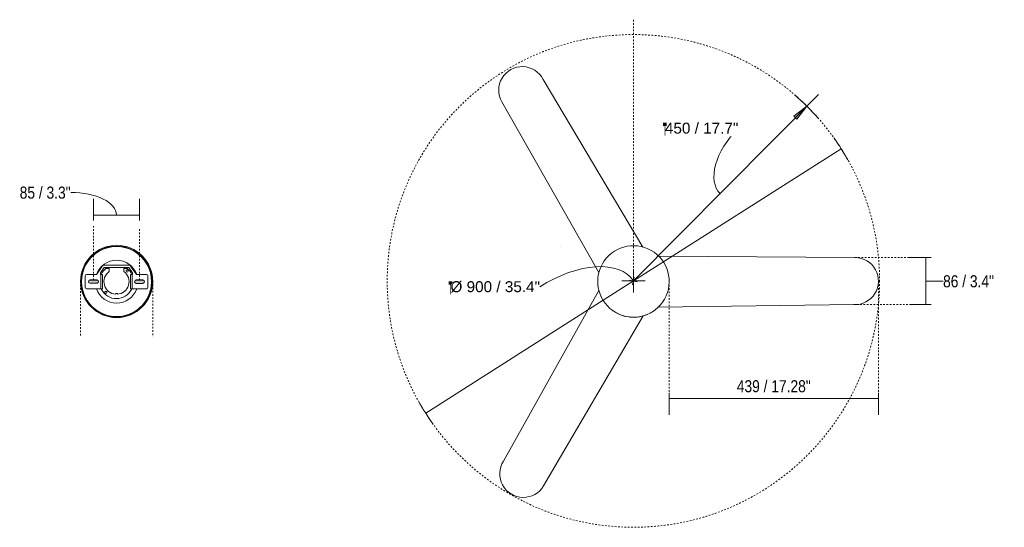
# Model space of a CAD drawing. Header units: millimetres. Extents: x 5811 to 10850, y -1208 to 7072.
# Tile 3 of 3: x 9050 to 10850, y 6145 to 7072. Entities that reach past the tile are written whole.
import ezdxf

# ---------------------------------------------------------------- set-up
doc = ezdxf.new("R2010")
doc.units = ezdxf.units.MM
doc.linetypes.add('Dash', pattern=[6, 3, -3])
doc.linetypes.add('Punto', pattern=[4.7625, 0, -4.7625])
for name, color, linetype, lineweight in [('Aparatos eléctricos', 7, 'Continuous', 9), ('Cotas', 7, 'Continuous', 9), ('Cotas-10', 7, 'Continuous', 9), ('Elementos de detalle', 7, 'Continuous', 9), ('Lighthing Fixture Detail Wide Black', 7, 'Continuous', 20)]:
    doc.layers.add(name, color=color, linetype=linetype, lineweight=lineweight)
doc.layers.add('Lighthing Fixture Dim Grey Dash', color=7, linetype='Dash', lineweight=9, true_color=0xd2d2d2)
doc.layers.add('Ligthing Fixture ADD', color=7, linetype='Punto', lineweight=9, true_color=0xffffff)
doc.styles.add('Arial', font='arial.ttf', dxfattribs={"height": 20})
doc.styles.add('Arial Narrow', font='ARIALN.TTF', dxfattribs={"height": 22})
doc.dimstyles.new('Diameter_-_3mm_Arial', dxfattribs={"dimscale": 304.8, "dimtxt": 20.405188, "dimasz": 0, "dimexe": 0.07874, "dimexo": 0, "dimgap": 0.049213, "dimtad": 3, "dimjust": 3, "dimtih": 1, "dimtoh": 1, "dimdec": 0, "dimzin": 0, "dimdsep": 46, "dimtxsty": 'Arial', "dimblk1": 'NONE', "dimblk2": 'NONE', "dimsah": 1, "dimcen": 0.09, "dimadec": 0, "dimazin": 0, "dimtfac": 1, "dimtdec": 4, "dimtix": 1, "dimtmove": 0, "dimatfit": 2, "dimfxl": 1, "dimtvp": 1, "dimtolj": 1, "dimtzin": 0, "dimarcsym": 2})
doc.dimstyles.new('FARO_-_2_2mm_Arial_Narrow_mm_Inch_Horiz', dxfattribs={"dimscale": 304.8, "dimtxt": 22.515481, "dimasz": 0, "dimexe": 0.098425, "dimexo": 0.0625, "dimgap": 0.016404, "dimtad": 3, "dimtih": 1, "dimtoh": 1, "dimdec": 0, "dimzin": 0, "dimdsep": 46, "dimtxsty": 'Arial Narrow', "dimblk1": 'NONE', "dimblk2": 'NONE', "dimsah": 1, "dimcen": 0.09, "dimadec": 0, "dimazin": 0, "dimtfac": 1, "dimtdec": 4, "dimtix": 1, "dimtmove": 0, "dimatfit": 3, "dimfxl": 0.032808, "dimfxlon": 1, "dimtvp": 1, "dimtolj": 1, "dimtzin": 0, "dimarcsym": 2})
doc.dimstyles.new('FARO_-_2_2mm_Arial_Narrow_mm_Inch_Horiz_1', dxfattribs={"dimscale": 304.8, "dimtxt": 22.515481, "dimasz": 0, "dimexe": 0.098425, "dimexo": 0.0625, "dimgap": 0.016404, "dimtad": 3, "dimtih": 1, "dimtoh": 1, "dimdec": 0, "dimzin": 0, "dimdsep": 46, "dimtxsty": 'Arial Narrow', "dimblk1": 'NONE', "dimblk2": 'NONE', "dimsah": 1, "dimcen": 0.09, "dimadec": 0, "dimazin": 0, "dimtfac": 1, "dimtdec": 4, "dimtix": 1, "dimtmove": 1, "dimatfit": 3, "dimfxl": 0.032808, "dimfxlon": 1, "dimtvp": 1, "dimtolj": 1, "dimtzin": 0, "dimarcsym": 2})
doc.dimstyles.new('FARO_-_2_2mm_Arial_Narrow_mm_Inch_Right_1', dxfattribs={"dimscale": 304.8, "dimtxt": 22.515481, "dimasz": 0, "dimexe": 0.098425, "dimexo": 0.0625, "dimgap": 0.016404, "dimtad": 1, "dimdec": 0, "dimzin": 0, "dimdsep": 46, "dimtxsty": 'Arial Narrow', "dimblk1": 'NONE', "dimblk2": 'NONE', "dimsah": 1, "dimcen": 0.09, "dimadec": 0, "dimazin": 0, "dimtfac": 1, "dimtdec": 4, "dimtix": 1, "dimtmove": 1, "dimatfit": 3, "dimfxl": 0.032808, "dimfxlon": 1, "dimtvp": 1, "dimtolj": 1, "dimtzin": 0, "dimarcsym": 2})
doc.dimstyles.new('Radial_-_3mm_Arial', dxfattribs={"dimscale": 304.8, "dimtxt": 20.405188, "dimasz": 0.098425, "dimexe": 0.098425, "dimexo": 0, "dimgap": 0.057415, "dimtad": 3, "dimjust": 3, "dimtih": 1, "dimtoh": 1, "dimdec": 0, "dimzin": 0, "dimdsep": 46, "dimtxsty": 'Arial', "dimsah": 1, "dimcen": 0.09, "dimdle": 0.098425, "dimadec": 0, "dimazin": 0, "dimtfac": 1, "dimtdec": 4, "dimtix": 1, "dimtmove": 0, "dimatfit": 2, "dimfxl": 1, "dimtvp": 1, "dimtfill": 1, "dimtolj": 1, "dimtzin": 0, "dimarcsym": 2})

# ---------------------------------------------------------------- blocks, each defined once
blk = doc.blocks.new('34270 - 34270 SFERA S White fan with DC motor-696170-Planta_PDF Fixing Holes')
at = {"layer": 'Aparatos eléctricos', "color": 253, "true_color": 0xaaaaaa}
for p, q in [((-34.8, 53.5), (-28.9, 56.9)), ((-25.9, 58.4), (-16.8, 61.7)), ((-16.6, 61.7), (-7.1, 63.5)), ((0, 63.9), (9.7, 63.1)), ((13.1, 62.4), (19.5, 60.7)), ((17.2, 63.3), (17.7, 62.4)), ((22.9, 59.6), (30, 56.3)), ((32, 55.3), (39.8, 50)), ((-51.5, 37.8), (-45.2, 45.2)), ((-45.1, 45.4), (-37.6, 51.6)), ((-13.4, 36.6), (-13.3, 36.6)), ((42.2, 47.8), (47.1, 43.1)), ((45, 46.7), (46.2, 46.7)), ((49.4, 40.4), (53.8, 34.4)), ((-62.6, 17.5), (-62.1, 19)), ((-61.1, 18.6), (-58.2, 26.3)), ((-56.8, 29.1), (-53.2, 35.3)), ((-1.6, 21.5), (-1.6, 22.9)), ((1.4, 21.5), (-1.6, 21.5)), ((1.4, 22.9), (1.4, 21.5)), ((29.9, 25), (29.9, 25)), ((55.1, 32.3), (59.4, 23.6)), ((60.3, 20.9), (62.3, 14)), ((-63, 15.9), (-63.5, 16.9)), ((-62.6, 17.5), (-62.6, 17.5)), ((-57.6, -10.1), (-57.6, 9.9)), ((-57.5, 10.7), (-57.5, 10.7)), ((-54.6, 12.9), (-28.6, 12.9)), ((-40.4, 12.9), (-40.4, 12.9)), ((-25.5, 13), (-28.6, 12.9)), ((-28.6, 12.9), (-28.6, -13.1)), ((-27.6, 13), (-27.6, 14.3)), ((-25.5, -13), (-25.5, 13)), ((-12.7, 3.5), (-12.7, 3.6)), ((28.4, 12.9), (25.4, 13)), ((25.4, 13), (25.4, -13)), ((27.3, 13), (27.4, 13)), ((27.4, 14.3), (27.4, 13)), ((28.4, -13.1), (28.4, 12.9)), ((28.4, 12.9), (54.4, 12.9)), ((41.4, 12.9), (41.4, 12.9)), ((54.4, 12.9), (54.4, 12.9)), ((57.4, 9.9), (57.4, -10.1)), ((63, 10.7), (63.8, 3.4)), ((63.9, 0.8), (63.3, -9.1)), ((-63.7, -17.3), (-63, -16.1)), ((-36.6, -13.1), (-54.6, -13.1)), ((-48.2, -3.1), (-36.2, -3.1)), ((-25.6, -28.8), (-36.6, -13.1)), ((-28.6, -13.1), (-29.6, -13.1)), ((-29.6, -13.1), (-29.6, -16.1)), ((-29.6, -16.1), (-22.6, -26.1)), ((-28.6, -13.1), (-25.5, -13)), ((-27.6, -14.4), (-27.6, -13.1)), ((12.7, -3.6), (12.7, -3.6)), ((22.4, -26.1), (29.4, -16.1)), ((25.4, -13), (28.4, -13.1)), ((36.4, -13.1), (25.5, -28.6)), ((27.4, -13.1), (27.4, -14.4)), ((29.4, -13.1), (28.4, -13.1)), ((29.4, -16.1), (29.4, -13.1)), ((36, -3.1), (48, -3.1)), ((54.4, -13.1), (36.4, -13.1)), ((57.3, -10.9), (57.3, -10.9)), ((62.7, -16.9), (62.6, -17.7)), ((62.6, -17.7), (62.6, -17.7)), ((64.4, -8.6), (64.4, -8.8)), ((23.1, -30.1), (-23.1, -30.1)), ((-22.6, -26.1), (22.4, -26.1)), ((-13.6, -24), (-19.7, -24)), ((-13.6, -18.7), (-13.6, -24)), ((13.4, -24), (13.4, -18.7)), ((19.5, -24), (13.4, -24)), ((47.5, -46.4), (45.5, -46.4)), ((17.7, -62.5), (16.6, -64.4))]:
    blk.add_line(p, q, dxfattribs=at)
at = {"layer": 'Aparatos eléctricos', "color": 253, "true_color": 0xaaaaaa, "flags": 128}
for points in [[(-38.4, 52.3), (-37.5, 53.1), (-35.6, 54.2)], [(-29.7, 57.6), (-27.9, 58.7), (-26.5, 59.2)], [(-19.3, 61.9), (-17.5, 62.5), (-16.8, 62.7)], [(-7.5, 64.4), (-6.6, 64.6), (0, 64.9)], [(9.8, 64.1), (11, 64), (13.2, 63.4)], [(19.7, 61.7), (21.7, 61.2), (23.1, 60.6)], [(30, 57.4), (31.8, 56.6), (32.5, 56.2)], [(-54.1, 35.7), (-53.1, 37.5), (-52.4, 38.3)], [(40.2, 50.9), (41, 50.4), (42.6, 48.8)], [(47.6, 44), (49, 42.7), (50, 41.3)], [(-59.2, 26.6), (-58.7, 27.9), (-57.7, 29.6)], [(54.2, 35.5), (55.5, 33.7), (55.8, 33.1)], [(60.2, 24.3), (60.4, 23.8), (61, 21.9)], [(63.2, 14.7), (63.6, 13.2), (63.8, 11.3)], [(64.7, 4.3), (64.9, 2.2), (64.9, 1.2)]]:
    blk.add_lwpolyline(points, dxfattribs=at)
at = {"layer": 'Aparatos eléctricos', "color": 253, "true_color": 0xaaaaaa}
for centre, major_axis, ratio, start_param, end_param in [((0, -0.1), (-62.6, 17.6), 1, 4.986574, 8.128167), ((0, -0.1), (-61.6, 17.3), 1, 4.986574, 8.128167), ((0, -0.1), (-62.6, 17.6), 1, 1.844981, 4.986574), ((0, -0.1), (-61.6, 17.3), 1, 1.844981, 4.986574), ((0, 0), (-37.6, 10.6), 1, 4.986574, 6.218497), ((0, 0), (-37.6, 10.6), 1, 3.755096, 4.986574), ((-0.1, 0), (-29.8, 8.4), 1, 3.895631, 6.077517), ((-0.1, 0), (-22.1, 6.2), 1, 5.051838, 7.500872), ((-19.6, 19.4), (-1.94, 0.55), 1, 3.415778, 6.55737), ((-19.6, 19.4), (-1.94, 0.55), 1, 0.274185, 3.415778), ((-0.1, 0), (-22.1, 6.2), 1, 2.472276, 4.92131), ((-54.6, 9.9), (-2.89, 0.81), 1, 4.986574, 6.55737), ((0, 0), (-37.6, 10.6), 1, 6.208304, 6.218565), ((-36.2, -0.1), (-2.89, 0.81), 1, 1.844981, 4.070275), ((-36.2, -0.1), (-2.89, 0.81), 1, 4.201176, 4.298129), ((34.1, 12.9), (2, 0), 0.000625, 4.68536, 4.712213), ((36.9, 12.9), (1.5, 0), 0.000625, 2.879617, 3.141417), ((36.9, 12.9), (-1.5, 0), 0.000625, 0, 0.261623), ((36.9, 12.9), (1.5, 0), 0.000625, 2.356019, 2.456521), ((36.9, 12.9), (1.5, 0), 0.000625, 3.826677, 3.926815), ((36.9, 12.9), (-1.5, 0), 0.000625, 3.141593, 3.403216), ((36.9, 12.9), (1.5, 0), 0.000625, 6.02121, 6.283009), ((39.3, 12.9), (2.11, 0), 0.000625, 0.739675, 0.785222), ((39.3, 12.9), (2.11, 0), 0.000625, 0, 0.261623), ((43.4, 12.9), (-2, 0), 0.000625, 0, 0.249988), ((48, -0.1), (-2.89, 0.81), 1, 1.844981, 3.860383), ((54.4, 9.9), (-2.89, 0.81), 1, 3.415778, 4.986574), ((-54.6, -10.1), (-2.89, 0.81), 1, 0.274185, 1.844981), ((-48.2, -0.1), (-2.89, 0.81), 1, 1.583182, 1.844981), ((0, 0), (-37.6, 10.6), 1, 0.615025, 1.844981), ((0.4, 0.4), (-30.5, 8.6), 1, 0.758337, 1.155252), ((0, 0), (-37.6, 10.6), 1, 1.844981, 3.07505), ((19.4, -19.5), (-1.93, 0.54), 1, 3.415778, 6.55737), ((-0.5, 0.3), (-30.3, 8.5), 1, 2.533351, 2.932985), ((36, -0.1), (-2.89, 0.81), 1, 0.726343, 0.797784), ((36, -0.1), (-2.89, 0.81), 1, 0.976388, 1.844981), ((0, 0), (-37.6, 10.6), 1, 3.066712, 3.074983), ((0, 0), (-37.6, 10.6), 1, 3.337606, 3.342789), ((54.4, -10.1), (-2.89, 0.81), 1, 1.844981, 3.415778), ((-23.1, -27.1), (-2.89, 0.81), 1, 0.884911, 1.844981), ((19.4, -19.5), (-1.93, 0.54), 1, 0.274185, 3.415778), ((23, -27.3), (-2.7, 0.76), 1, 1.856664, 2.903861)]:
    blk.add_ellipse(centre, major_axis=major_axis, ratio=ratio, start_param=start_param, end_param=end_param, dxfattribs=at)
blk = doc.blocks.new('34270 - 34270 SFERA S White fan with DC motor-696170-Planta_PDF')
at = {"layer": 'Aparatos eléctricos'}
for p, q in [((-242.8, 362.7), (-242.8, 362.7)), ((17.7, 62.4), (-164.2, 372.8)), ((-164.2, 372.8), (17.7, 62.4)), ((-237.6, 327.8), (-63.1, 16.1)), ((-63.1, 16.1), (-237.6, 327.8)), ((-237.6, 327.8), (-237.6, 327.8)), ((0, 64.9), (0.6, 64.9)), ((402.7, 41.9), (45.1, 46.7)), ((45.1, 46.7), (402.7, 41.9)), ((402.7, 41.9), (402.7, 41.9)), ((-58.7, 27.9), (-58.6, 28.1)), ((-63.2, -16.6), (-240.7, -328.6)), ((-240.7, -328.6), (-63.2, -16.6)), ((446.1, -12.7), (446.1, -12.7)), ((46.2, -46.4), (404.9, -44.1)), ((404.9, -44.1), (46.2, -46.4)), ((-165.1, -369.6), (17.3, -63.3)), ((17.3, -63.3), (-165.1, -369.6)), ((-244.7, -338.2), (-244.7, -338.2)), ((-165.1, -369.6), (-165.1, -369.6))]:
    blk.add_line(p, q, dxfattribs=at)
at = {"layer": 'Aparatos eléctricos', "flags": 128}
for points in [[(-38.2, 52.4), (-37.5, 53.1), (-35.5, 54.2)], [(-29.7, 57.6), (-27.9, 58.7), (-26.1, 59.3)], [(-20.3, 61.5), (-17.5, 62.5), (-16.3, 62.8)], [(-7.9, 64.4), (-6.6, 64.6), (0, 64.9)], [(9.7, 64.1), (11, 64), (13.9, 63.2)], [(19.6, 61.7), (21.7, 61.2), (23.6, 60.4)], [(29.7, 57.6), (31.8, 56.6), (32.4, 56.2)], [(-53.5, 36.8), (-53.1, 37.5), (-52.7, 37.9)], [(40.7, 50.5), (41, 50.4), (41.7, 49.7)], [(48.4, 43.2), (49, 42.7), (49.5, 42)]]:
    blk.add_lwpolyline(points, dxfattribs=at)
at = {"layer": 'Aparatos eléctricos'}
for centre, major_axis, start_param, end_param in [((-201.3, 351), (-41.4, 11.7), 3.945806, 7.126711), ((-201.3, 351), (-41.4, 11.7), 3.945806, 7.126711), ((0, -0.1), (-62.6, 17.6), 4.986574, 5.510173), ((0, -0.1), (-62.6, 17.6), 4.582219, 4.986574), ((0, -0.1), (-62.6, 17.6), 4.458448, 4.462975), ((0, -0.1), (-62.6, 17.6), 5.634895, 5.641072), ((0, -0.1), (-62.6, 17.6), 4.32969, 4.332075), ((404.7, -1.1), (-41.4, 11.7), 1.85141, 5.032316), ((404.7, -1.1), (-41.4, 11.7), 1.85141, 5.032316), ((-203.3, -349.8), (-41.4, 11.7), 6.040201, 9.221106), ((-203.3, -349.8), (-41.4, 11.7), 6.040201, 9.221106)]:
    blk.add_ellipse(centre, major_axis=major_axis, ratio=1, start_param=start_param, end_param=end_param, dxfattribs=at)
blk = doc.blocks.new('DIMBLOCK7-Planta_PDF Fixing Holes')
at = {"layer": 'Cotas-10', "color": 251, "true_color": 0x5b5b5b}
for p, q in [((9184.6, 6715.1), (9184.6, 6745.1)), ((9269.2, 6715.1), (9269.2, 6745.1)), ((9184.6, 6715.1), (9269.2, 6715.1)), ((9184.6, 6715.1), (9184.6, 6705.1)), ((9269.2, 6715.1), (9269.2, 6705.1))]:
    blk.add_line(p, q, dxfattribs=at)
blk.add_ellipse((9143.2, 6715.1), major_axis=(83.7, 0), ratio=0.498264, start_param=0, end_param=1.570796, dxfattribs=at)
at = {"layer": 'Cotas-10', "color": 0, "insert": (9049.9, 6767.3), "char_height": 22, "width": 111.934, "attachment_point": 1, "line_spacing_factor": 0.974696, "style": 'Arial Narrow'}
blk.add_mtext('85 / 3.3"', dxfattribs=at)
blk = doc.blocks.new('_None')
blk = doc.blocks.new('DIMBLOCK8-Planta_PDF')
at = {"layer": 'Cotas-10', "color": 8, "true_color": 0x787878}
for p, q in [((10171.7, 6595), (10551.3, 6836.5)), ((10171.7, 6595), (9792, 6353.4)), ((10164.8, 6596.5), (10178.6, 6593.4)), ((10170.1, 6588.1), (10173.2, 6601.9))]:
    blk.add_line(p, q, dxfattribs=at)
for start, end in [(29.413, 35.5245), (209.413, 215.5245)]:
    blk.add_arc((10171.7, 6595), 450, start, end, dxfattribs=at)
blk.add_ellipse((10045, 6514.4), major_axis=(126.6, 80.6), ratio=0.552027, start_param=0, end_param=1.570796, dxfattribs=at)
at = {"layer": 'Cotas-10', "color": 0, "insert": (9837.3, 6594.5), "char_height": 20, "width": 195.89, "attachment_point": 1, "line_spacing_factor": 0.941778, "style": 'Arial'}
blk.add_mtext('\u202cØ 900 / 35.4"', dxfattribs=at)
blk = doc.blocks.new('DIMBLOCK9-Planta_PDF')
at = {"layer": 'Cotas-10'}
blk.add_hatch(color=256, dxfattribs=at).paths.add_polyline_path([(10488.8, 6914.2), (10464.8, 6895.7), (10470.5, 6890.2)])
for p, q in [((10171.7, 6595), (10509.9, 6935.5)), ((10488.8, 6914.2), (10464.8, 6895.7)), ((10470.5, 6890.2), (10488.8, 6914.2)), ((10464.8, 6895.7), (10470.5, 6890.2)), ((10171.6, 6616.2), (10171.7, 6573.7)), ((10192.9, 6595), (10150.5, 6594.9))]:
    blk.add_line(p, q, dxfattribs=at)
blk.add_arc((10171.7, 6595), 450, 41.3738, 49.0132, dxfattribs=at)
blk.add_ellipse((10406.1, 6831), major_axis=(75.9, 76.4), ratio=0.564078, start_param=1.570796, end_param=3.141593, dxfattribs=at)
at = {"layer": 'Cotas-10', "color": 0, "insert": (10229.3, 6884.1), "char_height": 20, "width": 160.479, "attachment_point": 1, "line_spacing_factor": 0.941778, "style": 'Arial', "bg_fill": 3, "box_fill_scale": 1.25, "bg_fill_color": 256, "bg_fill_true_color": 13158600, "bg_fill_transparency": 0}
blk.add_mtext('\u202c450 / 17.7"', dxfattribs=at)
blk = doc.blocks.new('DIMBLOCK10-Planta_PDF')
at = {"layer": 'Cotas-10', "color": 251, "true_color": 0x5b5b5b}
for p, q in [((10237, 6380.3), (10237, 6390.3)), ((10619.5, 6380.3), (10619.5, 6390.3)), ((10237, 6380.3), (10619.5, 6380.3)), ((10237, 6380.3), (10237, 6350.3)), ((10619.5, 6380.3), (10619.5, 6350.3))]:
    blk.add_line(p, q, dxfattribs=at)
at = {"layer": 'Cotas-10', "color": 0, "insert": (10360.7, 6413.7), "char_height": 22, "width": 162.111, "attachment_point": 1, "line_spacing_factor": 0.974696, "style": 'Arial Narrow'}
blk.add_mtext('439 / 17.28"', dxfattribs=at)
blk = doc.blocks.new('DIMBLOCK11-Planta_PDF')
at = {"layer": 'Cotas-10', "color": 251, "true_color": 0x5b5b5b}
for p, q in [((10706.1, 6637.7), (10676.1, 6637.7)), ((10706.1, 6551.7), (10706.1, 6637.7)), ((10706.1, 6637.7), (10716.1, 6637.7)), ((10737.7, 6594.7), (10706.1, 6594.7)), ((10737.7, 6594.7), (10737.7, 6594.7)), ((10706.1, 6551.7), (10676.1, 6551.7)), ((10706.1, 6551.7), (10716.1, 6551.7))]:
    blk.add_line(p, q, dxfattribs=at)
at = {"layer": 'Cotas-10', "color": 0, "insert": (10737.7, 6605.3), "char_height": 22, "width": 111.934, "attachment_point": 1, "line_spacing_factor": 0.974696, "style": 'Arial Narrow'}
blk.add_mtext('86 / 3.4"', dxfattribs=at)

msp = doc.modelspace()

# ---------------------------------------------------------------- hatches: boundary and pattern name
at = {"layer": 'Elementos de detalle', "true_color": 0xc0c0c0}
h = msp.add_hatch(color=9, dxfattribs=at)
h.paths.add_polyline_path([(9275, 6590.5), (9276.1, 6590.7), (9276.4, 6590.8), (9277, 6591.2), (9277.4, 6591.8), (9277.8, 6592.4), (9277.9, 6593.1), (9277.9, 6593.9), (9277.8, 6594.5), (9277.4, 6595.2), (9277, 6595.7), (9276.4, 6596.1), (9275.7, 6596.4), (9274.6, 6596.5), (9262.2, 6596.4), (9261.5, 6596.1), (9260.8, 6595.6), (9260.4, 6595), (9260, 6593.9), (9260, 6593.5), (9260.1, 6592.7), (9260.4, 6592), (9261.1, 6591.2), (9261.5, 6590.9), (9262.2, 6590.6), (9263, 6590.5), (9274.6, 6590.5)])
h.paths.add_polyline_path([(9190.7, 6590.6), (9191.4, 6590.7), (9192.1, 6590.9), (9192.7, 6591.3), (9193.2, 6591.9), (9193.5, 6592.5), (9193.7, 6593.2), (9193.7, 6593.9), (9193.4, 6594.8), (9193.2, 6595.3), (9192.7, 6595.8), (9192.1, 6596.2), (9191.4, 6596.5), (9190.7, 6596.6), (9177.9, 6596.5), (9177.2, 6596.2), (9176.5, 6595.6), (9176.1, 6595.1), (9175.8, 6594.4), (9175.7, 6593.6), (9175.8, 6592.8), (9176.1, 6592.1), (9176.6, 6591.5), (9177.2, 6591), (9177.9, 6590.7), (9178.7, 6590.6), (9186.7, 6590.6)])

# ---------------------------------------------------------------- linework, layer by layer
at = {"layer": 'Lighthing Fixture Detail Wide Black'}
for p, q in [((9190.7, 6596.6), (9178.7, 6596.6)), ((9178.7, 6590.6), (9190.7, 6590.6)), ((9275, 6596.5), (9263, 6596.5)), ((9263, 6590.5), (9275, 6590.5))]:
    msp.add_line(p, q, dxfattribs=at)
for centre, radius, start, end in [((9227.2, 6594.1), 66, 0, 180), ((10171.8, 6594), 65.3, 330.5315, 150.5315), ((10171.8, 6594), 65.3, 150.5315, 330.5315), ((9227.2, 6594.1), 66, 180, 0), ((9178.7, 6593.6), 3, 90, 269.8486), ((9190.7, 6593.6), 3, 269.8486, 90), ((9263, 6593.5), 3, 90, 270), ((9275, 6593.5), 3, 269.8486, 90)]:
    msp.add_arc(centre, radius, start, end, dxfattribs=at)
at = {"layer": 'Lighthing Fixture Dim Grey Dash'}
for p, q in [((10172, 6595), (10172, 7072.2)), ((9184.6, 6596.6), (9184.6, 6694.9)), ((9269.2, 6596.5), (9269.2, 6692.1)), ((10576.8, 6637.7), (10706.8, 6637.7)), ((9161.2, 6594.3), (9161.2, 6492.8)), ((9293.2, 6595), (9293.2, 6492.8)), ((10237, 6593.6), (10237, 6383.6)), ((10619.5, 6593.6), (10619.5, 6383.6)), ((10574.5, 6551.7), (10709.5, 6551.7))]:
    msp.add_line(p, q, dxfattribs=at)
msp.add_circle((10171.7, 6595), 450, dxfattribs=at)
at = {"layer": 'Ligthing Fixture ADD'}
for p, q in [((10294.2, 6676.6), (10296.2, 6680.1)), ((10037.9, 6658.6), (10033.9, 6658.6))]:
    msp.add_line(p, q, dxfattribs=at)

# ---------------------------------------------------------------- block references
at = {"layer": 'Aparatos eléctricos', "extrusion": (0, 0, -1), "rotation": 180}
msp.add_blockref('34270 - 34270 SFERA S White fan with DC motor-696170-Planta_PDF', (-10171.8, 6593.6), dxfattribs=at)
at = {"layer": 'Aparatos eléctricos', "color": 253, "true_color": 0xaaaaaa, "extrusion": (0, 0, -1), "rotation": 180}
msp.add_blockref('34270 - 34270 SFERA S White fan with DC motor-696170-Planta_PDF Fixing Holes', (-9227, 6593.6), dxfattribs=at)

# ---------------------------------------------------------------- dimensions: what is measured, and where the dimension line sits
at = {"layer": 'Cotas', "color": 8, "true_color": 0x787878}
dim = msp.add_diameter_dim_2p(p1=(10551.3, 6836.5), p2=(9792, 6353.4), text='\u202cØ 900 / 35.4"', dimstyle='Diameter_-_3mm_Arial', override={"dimpost": 'ø <>'}, dxfattribs=at)
dim.commit()
dim.dimension.update_dxf_attribs({"geometry": 'DIMBLOCK8-Planta_PDF', "text_midpoint": (10131.6, 6657.9)})
at = {"layer": 'Cotas', "color": 251, "true_color": 0x5b5b5b}
dim = msp.add_linear_dim(base=(9269.2, 6715.1), p1=(9184.6, 6705.1), p2=(9269.2, 6705.1), dimstyle='FARO_-_2_2mm_Arial_Narrow_mm_Inch_Right_1', override={"dimpost": '<>', "dimfxl": 84.59808}, dxfattribs=at)
dim.commit()
dim.dimension.update_dxf_attribs({"geometry": 'DIMBLOCK7-Planta_PDF Fixing Holes', "text_midpoint": (9105.9, 6752.7), "dimtype": 160})
dim = msp.add_linear_dim(base=(10706.1, 6637.7), p1=(10716.1, 6551.7), p2=(10716.1, 6637.7), angle=90, dimstyle='FARO_-_2_2mm_Arial_Narrow_mm_Inch_Horiz_1', override={"dimtih": 1, "dimtoh": 1, "dimpost": '<>', "dimfxl": 86.033789}, dxfattribs=at)
dim.commit()
dim.dimension.update_dxf_attribs({"geometry": 'DIMBLOCK11-Planta_PDF', "text_midpoint": (10793.7, 6590.6), "dimtype": 160})
dim = msp.add_linear_dim(base=(10619.5, 6380.3), p1=(10237, 6390.3), p2=(10619.5, 6390.3), text='439 / 17.28"', dimstyle='FARO_-_2_2mm_Arial_Narrow_mm_Inch_Horiz', override={"dimpost": '<>', "dimfxl": 382.491458}, dxfattribs=at)
dim.commit()
dim.dimension.update_dxf_attribs({"geometry": 'DIMBLOCK10-Planta_PDF', "text_midpoint": (10428.3, 6396.7)})

# ---------------------------------------------------------------- next in the draw order: dimensions: what is measured, and where the dimension line sits
at = {"layer": 'Cotas'}
dim = msp.add_radius_dim(center=(10171.7, 6595), mpoint=(10488.8, 6914.2), text='\u202c450 / 17.7"', dimstyle='Radial_-_3mm_Arial', override={"dimpost": 'R <>'}, dxfattribs=at)
dim.commit()
dim.dimension.update_dxf_attribs({"geometry": 'DIMBLOCK9-Planta_PDF', "text_midpoint": (10262.6, 6800.6)})

doc.saveas('drawing.dxf')
